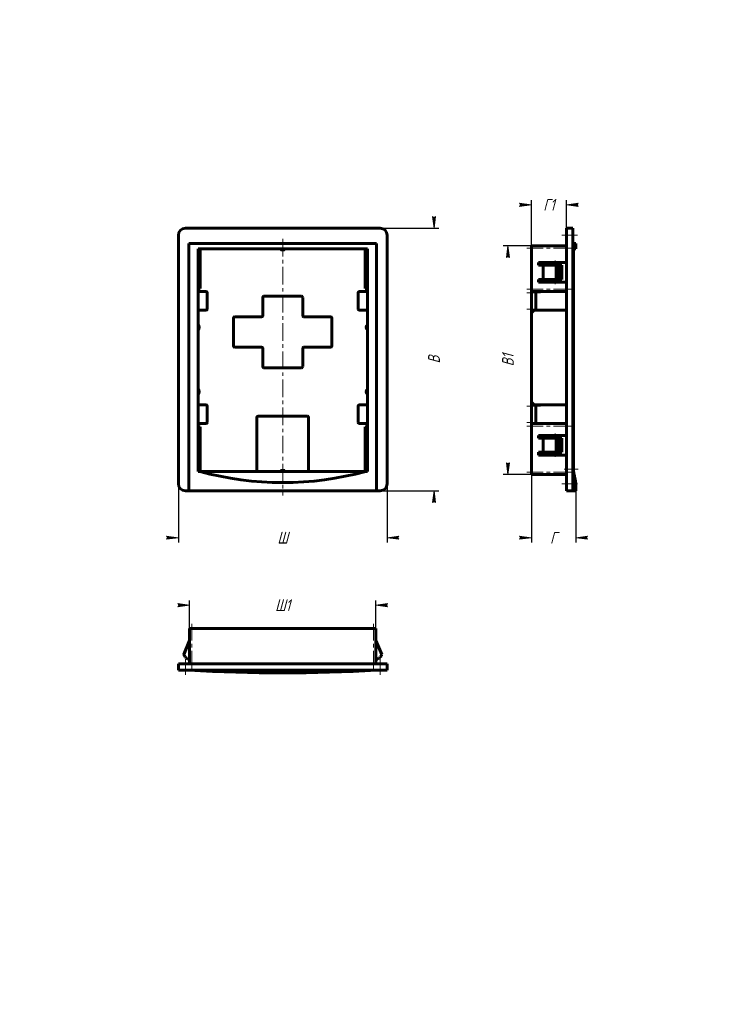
# Model space of a CAD drawing. Header units: millimetres. Extents: x 0 to 297, y 0 to 420.
import ezdxf

# ---------------------------------------------------------------- set-up
doc = ezdxf.new("R2010")
doc.units = ezdxf.units.MM
for name, pattern in [('K5LT_AXLED', [12, 7.5, -1.5, 1.5, -1.5]), ('K5LT_BASIC', [0]), ('K5LT_THIN', [0])]:
    doc.linetypes.add(name, pattern=pattern)
doc.layers.add('Системный слой', color=7, linetype='Continuous')
doc.styles.add('KDIMTEXTSTYLE', font='GOST_AU.SHX', dxfattribs={"width": 0.96, "oblique": 15, "height": 5})
doc.dimstyles.new('KDIMSTYLE (1.00)', dxfattribs={"dimtxt": 5, "dimasz": 1, "dimexe": 2, "dimexo": 0, "dimgap": 1, "dimtad": 1, "dimtxsty": 'KDIMTEXTSTYLE', "dimsah": 1, "dimcen": 0, "dimdle": 1, "dimadec": 0, "dimazin": 0, "dimtfac": 0.667, "dimtmove": 0, "dimatfit": 3, "dimfxl": 1, "dimtvp": 1, "dimtolj": 1, "dimtzin": 0, "dimarcsym": 0})

# ---------------------------------------------------------------- blocks, each defined once
blk = doc.blocks.new('KDIMARROW_01')
at = {"layer": 'Системный слой'}
blk.add_hatch(color=0, dxfattribs=at).paths.add_polyline_path([(0, 0), (-5, 0.658262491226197), (-4.5, 5.51091059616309e-16), (-5, -0.6582624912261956)])
at = {"layer": 'Системный слой', "color": 0, "linetype": 'K5LT_THIN', "lineweight": 18}
for p, q in [((-4.5, 5.51091059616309e-16), (-5, 0.658262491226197)), ((-5, 0.658262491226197), (0, 0)), ((0, 0), (-5, -0.6582624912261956)), ((-5, -0.6582624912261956), (-4.5, 5.51091059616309e-16)), ((0, 0), (-1, 0))]:
    blk.add_line(p, q, dxfattribs=at)
blk = doc.blocks.new('U0')
at = {"layer": 'Системный слой', "color": 150, "linetype": 'K5LT_BASIC', "lineweight": 60, "true_color": 0x0080ff}
for p, q in [((237.0534307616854, 324.5342591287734), (237.0534307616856, 322.2342591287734)), ((237.0534307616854, 222.5342591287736), (237.0534307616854, 219.0342591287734))]:
    blk.add_line(p, q, dxfattribs=at)

msp = doc.modelspace()

# ---------------------------------------------------------------- linework, layer by layer
at = {"layer": 'Системный слой', "color": 150, "linetype": 'K5LT_BASIC', "lineweight": 60, "true_color": 0x0080ff}
for p, q in [((67.64458931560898, 328.0342591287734), (67.64458931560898, 222.0342591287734)), ((153.644589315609, 331.0342591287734), (70.64458931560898, 331.0342591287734)), ((156.644589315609, 222.0342591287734), (156.644589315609, 328.0342591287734)), ((233.1534307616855, 331.0342591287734), (233.1534307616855, 328.0342591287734)), ((233.1534307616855, 331.0342591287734), (235.8534307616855, 331.0342591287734)), ((233.1534307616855, 328.0342591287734), (233.1534307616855, 222.0342591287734)), ((235.8534307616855, 331.0342591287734), (235.8534307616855, 328.0342591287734)), ((235.8534307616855, 328.0342591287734), (235.8534307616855, 222.0342591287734)), ((72.14458931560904, 324.5342591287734), (72.14458931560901, 219.0342591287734)), ((152.144589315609, 324.5342591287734), (72.14458931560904, 324.5342591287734)), ((152.144589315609, 324.5342591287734), (152.1445893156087, 219.0342591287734)), ((233.1534307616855, 323.5342591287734), (218.1534307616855, 323.5342591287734)), ((218.1534307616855, 322.5342591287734), (218.1534307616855, 323.5342591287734)), ((237.0534307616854, 324.5342591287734), (235.8534307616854, 324.5342591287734)), ((148.244589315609, 322.2342591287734), (76.04458931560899, 322.2342591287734)), ((76.04458931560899, 322.2342591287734), (76.04458931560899, 227.3342591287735)), ((76.99458931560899, 305.3342590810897), (76.99458931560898, 322.2342591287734)), ((147.294589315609, 322.2342591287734), (147.294589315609, 305.3342590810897)), ((148.244589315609, 322.2342591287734), (148.244589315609, 227.3342591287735)), ((218.1534307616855, 305.0342591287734), (218.1534307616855, 322.5342591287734)), ((237.0534307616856, 322.2342591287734), (236.0761865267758, 322.2342591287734)), ((236.0761865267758, 322.2342591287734), (236.0761865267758, 227.3342591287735)), ((221.1534307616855, 316.4342591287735), (221.1534307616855, 315.2342591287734)), ((233.1534307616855, 316.4342591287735), (221.1534307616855, 316.4342591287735)), ((221.1534307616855, 315.2342591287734), (223.1534307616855, 315.2342591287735)), ((223.1534307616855, 309.2342591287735), (223.1534307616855, 315.2342591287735)), ((223.1534307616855, 315.2342591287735), (229.1534307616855, 315.2342591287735)), ((229.1534307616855, 309.2342591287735), (229.1534307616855, 315.2342591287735)), ((229.1534307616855, 315.2342591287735), (229.5049657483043, 315.2342591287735)), ((229.5049657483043, 309.2342591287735), (229.5049657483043, 315.2342591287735)), ((229.5049657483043, 315.2342591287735), (229.8132520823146, 315.2342591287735)), ((229.8132520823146, 309.2342591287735), (229.8132520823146, 315.2342591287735)), ((229.8132520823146, 315.2342591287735), (230.1353976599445, 315.2342591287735)), ((230.1353976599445, 309.2342591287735), (230.1353976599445, 315.2342591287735)), ((230.1353976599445, 315.2342591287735), (230.366289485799, 315.2342591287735)), ((230.366289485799, 309.2342591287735), (230.366289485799, 315.2342591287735)), ((230.366289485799, 315.2342591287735), (230.5932337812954, 315.2342591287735)), ((230.5932337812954, 315.2342591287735), (230.8092009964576, 315.2342591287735)), ((230.5932337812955, 309.2342591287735), (230.5932337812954, 315.2342591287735)), ((230.8092009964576, 315.2342591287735), (230.9832608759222, 315.2342591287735)), ((230.8092009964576, 309.2342591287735), (230.8092009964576, 315.2342591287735)), ((230.9832608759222, 315.2342591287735), (231.0999816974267, 315.2342591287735)), ((230.9832608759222, 309.2342591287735), (230.9832608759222, 315.2342591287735)), ((231.0999816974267, 309.2342591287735), (231.0999816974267, 315.2342591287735)), ((231.0999816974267, 315.2342591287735), (231.1534307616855, 315.2342591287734)), ((231.1534307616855, 309.2342591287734), (231.1534307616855, 315.2342591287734)), ((223.1534307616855, 309.2342591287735), (221.1534307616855, 309.2342591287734)), ((221.1534307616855, 309.2342591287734), (221.1534307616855, 308.0342591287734)), ((221.1534307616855, 308.0342591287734), (233.1534307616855, 308.0342591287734)), ((223.1534307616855, 309.2342591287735), (229.1534307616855, 309.2342591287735)), ((229.1534307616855, 309.2342591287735), (229.5049657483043, 309.2342591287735)), ((229.5049657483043, 309.2342591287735), (229.8132520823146, 309.2342591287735)), ((229.8132520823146, 309.2342591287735), (230.1353976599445, 309.2342591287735)), ((230.1353976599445, 309.2342591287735), (230.366289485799, 309.2342591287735)), ((230.366289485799, 309.2342591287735), (230.5932337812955, 309.2342591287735)), ((230.5932337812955, 309.2342591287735), (230.8092009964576, 309.2342591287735)), ((230.8092009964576, 309.2342591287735), (230.9832608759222, 309.2342591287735)), ((230.9832608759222, 309.2342591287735), (231.0999816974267, 309.2342591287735)), ((231.0999816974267, 309.2342591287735), (231.1534307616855, 309.2342591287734)), ((76.04458931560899, 305.3342590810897), (76.99458931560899, 305.3342590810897)), ((79.44458931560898, 304.0342591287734), (76.04458929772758, 304.0342591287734)), ((79.94458931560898, 296.5342591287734), (79.94458931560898, 303.5342591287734)), ((144.344589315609, 303.5342591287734), (144.344589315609, 296.5342591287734)), ((148.2445893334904, 304.0342591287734), (144.844589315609, 304.0342591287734)), ((147.294589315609, 305.3342590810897), (148.244589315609, 305.3342590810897)), ((218.1534307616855, 304.0342591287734), (218.1534307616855, 305.0342591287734)), ((233.1534307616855, 304.0342591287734), (218.1534307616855, 304.0342591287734)), ((218.1534307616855, 303.5342591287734), (218.1534307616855, 304.0342591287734)), ((218.1534307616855, 296.5342591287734), (218.1534307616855, 303.5342591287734)), ((220.0534307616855, 303.5342591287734), (220.0534307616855, 304.0342591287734)), ((220.0534307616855, 296.5342591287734), (220.0534307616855, 303.5342591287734)), ((103.644589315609, 293.7342591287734), (103.644589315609, 301.5342591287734)), ((104.144589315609, 302.0342591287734), (120.144589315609, 302.0342591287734)), ((120.644589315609, 301.5342591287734), (120.644589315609, 293.7342591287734)), ((76.04458931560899, 296.0342591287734), (79.44458931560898, 296.0342591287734)), ((144.844589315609, 296.0342591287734), (148.244589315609, 296.0342591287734)), ((218.1534307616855, 296.0342591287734), (218.1534307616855, 296.5342591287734)), ((218.1534307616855, 255.6842591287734), (218.1534307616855, 296.0342591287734)), ((219.1534307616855, 295.0342591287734), (218.1534307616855, 296.0342591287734)), ((218.1534307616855, 296.0342591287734), (233.1534307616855, 296.0342591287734)), ((220.0534307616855, 296.0342591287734), (220.0534307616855, 296.5342591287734)), ((91.14458931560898, 280.8342591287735), (91.14458931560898, 292.7342591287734)), ((91.64458931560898, 293.2342591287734), (103.144589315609, 293.2342591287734)), ((121.144589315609, 293.2342591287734), (132.644589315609, 293.2342591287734)), ((133.144589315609, 292.7342591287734), (133.144589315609, 280.8342591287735)), ((103.144589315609, 280.3342591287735), (91.64458931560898, 280.3342591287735)), ((103.644589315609, 272.0342591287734), (103.644589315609, 279.8342591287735)), ((120.644589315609, 279.8342591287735), (120.644589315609, 272.0342591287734)), ((132.644589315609, 280.3342591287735), (121.144589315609, 280.3342591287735)), ((120.144589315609, 271.5342591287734), (104.144589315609, 271.5342591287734)), ((219.1534307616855, 256.6842591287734), (218.1534307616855, 255.6842591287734)), ((79.44458931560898, 255.6842591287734), (76.04458931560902, 255.6842591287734)), ((79.94458931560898, 248.1842591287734), (79.94458931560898, 255.1842591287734)), ((144.344589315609, 255.1842591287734), (144.344589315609, 248.1842591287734)), ((148.244589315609, 255.6842591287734), (144.844589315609, 255.6842591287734)), ((218.1534307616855, 255.1842591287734), (218.1534307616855, 255.6842591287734)), ((233.1534307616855, 255.6842591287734), (218.1534307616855, 255.6842591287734)), ((218.1534307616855, 248.1842591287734), (218.1534307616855, 255.1842591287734)), ((220.0534307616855, 255.1842591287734), (220.0534307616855, 255.6842591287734)), ((220.0534307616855, 248.1842591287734), (220.0534307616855, 255.1842591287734)), ((101.144589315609, 250.3342591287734), (101.144589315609, 227.3342590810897)), ((122.644589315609, 250.8342591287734), (101.644589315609, 250.8342591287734)), ((123.144589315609, 227.3342590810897), (123.144589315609, 250.3342591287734)), ((218.1534307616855, 247.6842591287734), (218.1534307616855, 248.1842591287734)), ((220.0534307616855, 247.6842591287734), (220.0534307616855, 248.1842591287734)), ((76.04458929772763, 247.6842591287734), (79.44458931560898, 247.6842591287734)), ((76.99458931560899, 246.3842591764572), (76.04458931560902, 246.3842591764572)), ((76.99458931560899, 227.3342590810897), (76.99458931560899, 246.3842591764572)), ((144.844589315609, 247.6842591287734), (148.2445893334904, 247.6842591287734)), ((148.244589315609, 246.3842591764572), (147.294589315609, 246.3842591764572)), ((147.294589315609, 246.3842591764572), (147.294589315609, 227.3342590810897)), ((233.1534307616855, 247.6842591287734), (218.1534307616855, 247.6842591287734)), ((218.1534307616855, 246.6842591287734), (218.1534307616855, 247.6842591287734)), ((218.1534307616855, 227.0342591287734), (218.1534307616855, 246.6842591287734)), ((233.1534307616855, 242.6842591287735), (221.1534307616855, 242.6842591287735)), ((221.1534307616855, 242.6842591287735), (221.1534307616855, 241.4842591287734)), ((221.1534307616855, 241.4842591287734), (223.1534307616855, 241.4842591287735)), ((223.1534307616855, 241.4842591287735), (229.1534307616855, 241.4842591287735)), ((223.1534307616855, 235.4842591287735), (223.1534307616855, 241.4842591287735)), ((229.1534307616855, 241.4842591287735), (229.5049657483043, 241.4842591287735)), ((229.1534307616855, 235.4842591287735), (229.1534307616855, 241.4842591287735)), ((229.5049657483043, 241.4842591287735), (229.8132520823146, 241.4842591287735)), ((229.5049657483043, 235.4842591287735), (229.5049657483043, 241.4842591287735)), ((229.8132520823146, 241.4842591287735), (230.1353976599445, 241.4842591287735)), ((229.8132520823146, 235.4842591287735), (229.8132520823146, 241.4842591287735)), ((230.1353976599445, 241.4842591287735), (230.366289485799, 241.4842591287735)), ((230.1353976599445, 235.4842591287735), (230.1353976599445, 241.4842591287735)), ((230.366289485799, 241.4842591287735), (230.5932337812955, 241.4842591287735)), ((230.366289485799, 235.4842591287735), (230.366289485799, 241.4842591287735)), ((230.5932337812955, 235.4842591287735), (230.5932337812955, 241.4842591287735)), ((230.5932337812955, 241.4842591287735), (230.8092009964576, 241.4842591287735)), ((230.8092009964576, 235.4842591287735), (230.8092009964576, 241.4842591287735)), ((230.8092009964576, 241.4842591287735), (230.9832608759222, 241.4842591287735)), ((230.9832608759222, 235.4842591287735), (230.9832608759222, 241.4842591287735)), ((230.9832608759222, 241.4842591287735), (231.0999816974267, 241.4842591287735)), ((231.0999816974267, 235.4842591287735), (231.0999816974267, 241.4842591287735)), ((231.0999816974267, 241.4842591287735), (231.1534307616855, 241.4842591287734)), ((231.1534307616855, 235.4842591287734), (231.1534307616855, 241.4842591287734)), ((221.1534307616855, 235.4842591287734), (221.1534307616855, 234.2842591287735)), ((223.1534307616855, 235.4842591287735), (221.1534307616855, 235.4842591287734)), ((223.1534307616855, 235.4842591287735), (229.1534307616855, 235.4842591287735)), ((229.1534307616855, 235.4842591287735), (229.5049657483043, 235.4842591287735)), ((229.5049657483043, 235.4842591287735), (229.8132520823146, 235.4842591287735)), ((229.8132520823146, 235.4842591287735), (230.1353976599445, 235.4842591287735)), ((230.1353976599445, 235.4842591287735), (230.366289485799, 235.4842591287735)), ((230.366289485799, 235.4842591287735), (230.5932337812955, 235.4842591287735)), ((230.5932337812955, 235.4842591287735), (230.8092009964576, 235.4842591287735)), ((230.8092009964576, 235.4842591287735), (230.9832608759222, 235.4842591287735)), ((230.9832608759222, 235.4842591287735), (231.0999816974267, 235.4842591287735)), ((231.0999816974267, 235.4842591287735), (231.1534307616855, 235.4842591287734)), ((221.1534307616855, 234.2842591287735), (233.1534307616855, 234.2842591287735)), ((76.7609942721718, 227.3342591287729), (76.04458931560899, 227.3342591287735)), ((112.144589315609, 227.3342591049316), (76.7609942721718, 227.3342591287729)), ((147.528184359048, 227.3342591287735), (112.144589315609, 227.3342591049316)), ((148.244589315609, 227.3342591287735), (147.528184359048, 227.3342591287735)), ((218.1534307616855, 226.0342591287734), (218.1534307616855, 227.0342591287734)), ((236.1146155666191, 227.33425913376), (236.0761865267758, 227.3342591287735)), ((236.1146155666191, 227.33425913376), (236.1155353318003, 227.3293048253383)), ((236.1155353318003, 227.3293048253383), (236.1146155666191, 227.33425913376)), ((233.1534307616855, 226.0342591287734), (218.1534307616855, 226.0342591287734)), ((70.64458931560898, 219.0342591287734), (72.14458931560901, 219.0342591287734)), ((152.1445893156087, 219.0342591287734), (72.14458931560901, 219.0342591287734)), ((152.1445893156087, 219.0342591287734), (153.644589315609, 219.0342591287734)), ((233.1534307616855, 222.0342591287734), (233.1534307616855, 219.0342591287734)), ((233.1534307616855, 219.0342591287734), (235.8534307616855, 219.0342591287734)), ((235.8534307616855, 222.0342591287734), (235.8534307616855, 219.0342591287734)), ((237.0534307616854, 219.0342591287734), (235.8534307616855, 219.0342591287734)), ((72.444589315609, 160.2405058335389), (73.444589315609, 160.2405058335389)), ((72.444589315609, 145.2405058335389), (72.444589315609, 160.2405058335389)), ((73.444589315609, 160.2405058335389), (150.844589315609, 160.2405058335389)), ((150.844589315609, 160.2405058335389), (151.844589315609, 160.2405058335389)), ((151.844589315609, 145.2405058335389), (151.844589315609, 160.2405058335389)), ((72.44458931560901, 155.2405058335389), (69.944589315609, 149.2405058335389)), ((151.844589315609, 155.2405058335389), (154.344589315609, 149.240505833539)), ((70.07583425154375, 148.8889708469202), (70.07583425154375, 148.5806845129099)), ((70.07583425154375, 148.5806845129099), (70.2387320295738, 148.5806845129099)), ((70.46797761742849, 148.25853893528), (70.46797761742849, 148.0276471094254)), ((70.46797761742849, 148.0276471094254), (70.68079465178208, 148.0276471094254)), ((70.94579562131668, 147.800702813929), (70.94579562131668, 147.5847355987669)), ((70.94579562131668, 147.5847355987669), (71.27867117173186, 147.5847355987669)), ((71.65745039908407, 147.4106757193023), (71.65745039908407, 147.2939548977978)), ((71.65745039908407, 147.2939548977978), (72.06045176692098, 147.2939548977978)), ((152.6317282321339, 147.2939548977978), (152.228726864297, 147.2939548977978)), ((152.6317282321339, 147.4106757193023), (152.6317282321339, 147.2939548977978)), ((153.3433830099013, 147.5847355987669), (153.0105074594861, 147.5847355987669)), ((153.3433830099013, 147.800702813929), (153.3433830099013, 147.5847355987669)), ((153.8212010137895, 148.0276471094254), (153.6083839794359, 148.0276471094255)), ((153.8212010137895, 148.25853893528), (153.8212010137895, 148.0276471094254)), ((154.2133443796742, 148.5806845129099), (154.0504466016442, 148.5806845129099)), ((154.2133443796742, 148.8889708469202), (154.2133443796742, 148.5806845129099)), ((70.64458931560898, 145.2405058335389), (67.64458931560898, 145.2405058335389)), ((67.64458931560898, 145.2405058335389), (67.64458931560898, 142.540505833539)), ((153.644589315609, 145.2405058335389), (70.64458931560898, 145.2405058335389)), ((156.644589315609, 145.2405058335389), (153.644589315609, 145.2405058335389)), ((156.644589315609, 145.2405058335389), (156.644589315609, 142.540505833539)), ((70.64458931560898, 142.540505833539), (67.64458931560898, 142.540505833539)), ((153.644589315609, 142.540505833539), (70.64458931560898, 142.540505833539)), ((156.644589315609, 142.540505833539), (153.644589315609, 142.540505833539))]:
    msp.add_line(p, q, dxfattribs=at)
at = {"layer": 'Системный слой', "color": 30, "linetype": 'K5LT_AXLED', "lineweight": 18, "true_color": 0xff8000}
for p, q in [((231.1534307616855, 328.0342591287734), (237.8534307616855, 328.0342591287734)), ((112.144589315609, 326.5342591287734), (112.1445893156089, 217.0342591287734)), ((235.1534307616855, 322.5342591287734), (216.1534307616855, 322.5342591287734)), ((228.3476716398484, 307.2342591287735), (228.3476716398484, 317.2342591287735)), ((235.1534307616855, 305.0342591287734), (216.1534307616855, 305.0342591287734)), ((222.0534307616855, 303.5342591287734), (216.1534307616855, 303.5342591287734)), ((222.0534307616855, 296.5342591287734), (216.1534307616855, 296.5342591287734)), ((222.0534307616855, 255.1842591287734), (216.1534307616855, 255.1842591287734)), ((222.0534307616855, 248.1842591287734), (216.1534307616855, 248.1842591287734)), ((235.1534307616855, 246.6842591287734), (216.1534307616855, 246.6842591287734)), ((228.3476716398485, 233.4842591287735), (228.3476716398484, 243.4842591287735)), ((235.1534307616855, 227.0342591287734), (216.1534307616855, 227.0342591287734)), ((238.1155353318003, 228.2932032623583), (232.1534307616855, 228.2932032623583)), ((231.1534307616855, 222.0342591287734), (237.8534307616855, 222.0342591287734)), ((73.444589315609, 143.2405058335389), (73.444589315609, 162.2405058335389)), ((150.844589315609, 143.2405058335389), (150.844589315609, 162.2405058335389)), ((70.644589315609, 147.2405058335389), (70.64458931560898, 140.540505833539)), ((153.644589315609, 147.2405058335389), (153.644589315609, 140.540505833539))]:
    msp.add_line(p, q, dxfattribs=at)
at = {"layer": 'Системный слой', "color": 150, "linetype": 'K5LT_BASIC', "lineweight": 60, "true_color": 0x0080ff}
for centre, radius, start, end in [((70.64458931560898, 328.0342591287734), 3, 90, 180), ((153.644589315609, 328.0342591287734), 3, 0, 90), ((112.144589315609, 323.5467591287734), 1.812500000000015, 226.3971810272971, 313.6028189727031), ((79.44458931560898, 303.5342591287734), 0.5, 0, 90), ((144.844589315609, 303.5342591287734), 0.5, 90, 180), ((104.144589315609, 301.5342591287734), 0.5, 90, 180), ((120.144589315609, 301.5342591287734), 0.5, 0, 90), ((79.44458931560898, 296.5342591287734), 0.5, 270, 0), ((144.844589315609, 296.5342591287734), 0.5, 180, 270), ((74.73208931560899, 288.7842591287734), 1.8125, 316.3971810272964, 43.60281897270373), ((91.64458931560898, 292.7342591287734), 0.5, 90, 180), ((103.144589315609, 293.7342591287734), 0.5, 270, 0), ((121.144589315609, 293.7342591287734), 0.5, 180, 270), ((132.644589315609, 292.7342591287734), 0.5, 0, 90), ((149.557089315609, 288.7842591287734), 1.812499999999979, 136.3971810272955, 223.602818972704), ((91.64458931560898, 280.8342591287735), 0.5, 180, 270), ((103.144589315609, 279.8342591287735), 0.5, 0, 90), ((121.144589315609, 279.8342591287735), 0.5, 90, 180), ((132.644589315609, 280.8342591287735), 0.5, 270, 0), ((104.144589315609, 272.0342591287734), 0.5, 180, 270), ((120.144589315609, 272.0342591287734), 0.5, 270, 0), ((74.73208931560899, 261.2842591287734), 1.8125, 316.3971810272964, 43.60281897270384), ((149.557089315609, 261.2842591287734), 1.812499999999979, 136.3971810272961, 223.6028189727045), ((79.44458931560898, 255.1842591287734), 0.5, 0, 90), ((144.844589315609, 255.1842591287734), 0.5, 90, 180), ((79.44458931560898, 248.1842591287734), 0.5, 270, 0), ((101.644589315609, 250.3342591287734), 0.5, 90, 180), ((122.644589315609, 250.3342591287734), 0.5, 0, 90), ((144.844589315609, 248.1842591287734), 0.5, 180, 270), ((77.04458931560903, 228.2932032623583), 0.9999999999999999, 253.5251141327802, 254.5575598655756), ((112.144589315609, 355.3552591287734), 132.821, 254.5575598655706, 285.4424401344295), ((112.144589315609, 226.0217591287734), 1.8125, 46.39718102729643, 133.6028189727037), ((147.2445893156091, 228.2932032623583), 1, 285.4424401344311, 286.4748858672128), ((70.64458931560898, 222.0342591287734), 3, 180, 270), ((153.644589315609, 222.0342591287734), 3, 270, 0), ((72.63919661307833, 150.0462649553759), 2.812499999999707, 196.64806116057, 204.2979877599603), ((72.63919661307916, 150.0462649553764), 2.812500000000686, 211.405748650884, 219.4671653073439), ((72.63919661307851, 150.0462649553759), 2.812499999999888, 225.8674466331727, 232.9796865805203), ((72.63919661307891, 150.0462649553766), 2.812500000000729, 241.0698906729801, 249.5698433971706), ((72.63919661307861, 150.046264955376), 2.812500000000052, 258.1250740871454, 266.0323223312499), ((151.6499820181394, 150.046264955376), 2.812500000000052, 273.96767766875, 281.8749259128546), ((151.6499820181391, 150.0462649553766), 2.81250000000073, 290.4301566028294, 298.9301093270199), ((151.6499820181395, 150.0462649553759), 2.812499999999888, 307.0203134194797, 314.1325533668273), ((151.6499820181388, 150.0462649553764), 2.812500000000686, 320.532834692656, 328.594251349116), ((151.6499820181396, 150.0462649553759), 2.812499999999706, 335.7020122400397, 343.35193883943), ((112.1445893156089, 808.6071725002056), 667.2666666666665, 266.5632839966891, 273.4367160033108)]:
    msp.add_arc(centre, radius, start, end, dxfattribs=at)
msp.add_open_spline([(236.1155353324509, 227.3293048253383), (236.2076396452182, 226.8500203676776), (236.3809484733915, 225.9530939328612), (236.6195057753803, 224.7300500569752), (236.838639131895, 223.6162672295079), (237.0098939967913, 222.7526951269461), (237.0547616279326, 222.5275735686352), (237.0519972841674, 222.5414611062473), (236.9985161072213, 222.8098376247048), (236.8066939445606, 223.7777184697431), (236.5659241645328, 225.0036865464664), (236.3369492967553, 226.1802735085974), (236.1842492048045, 226.9717107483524), (236.1155353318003, 227.3293048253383)], degree=3, knots=[0, 0, 0, 0, 1.056755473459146, 2.134545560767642, 3.472700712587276, 5.115702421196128, 6.999997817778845, 7.108009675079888, 9.029951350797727, 10.8199619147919, 12.1537102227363, 13.21154272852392, 14, 14, 14, 14], dxfattribs=at)

# ---------------------------------------------------------------- block references
at = {"layer": 'Системный слой'}
msp.add_blockref('U0', (0, 0), dxfattribs=at)

# ---------------------------------------------------------------- dimensions: what is measured, and where the dimension line sits
at = {"layer": 'Системный слой', "color": 7}
for base, p1, p2, location, text in [((218.1534307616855, 341.0342591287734), (233.1534307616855, 328.0342591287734), (218.1534307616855, 322.5342591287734), (225.6534307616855, 341.0342591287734), '\\H5.0;\\W0.965;\\Q15;\\H5.0;\\W0.965;\\Q15;\\Q15;Г1'), ((218.1534307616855, 199.0342591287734), (237.0534307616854, 219.0342591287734), (218.1534307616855, 227.0342591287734), (227.6034307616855, 199.0342591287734), '\\H5.0;\\W0.965;\\Q15;\\H5.0;\\W0.965;\\Q15;\\Q15;Г'), ((67.64458931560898, 199.0342591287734), (156.644589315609, 222.0342591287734), (67.64458931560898, 222.0342591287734), (112.144589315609, 199.0342591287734), '\\H5.0;\\W0.965;\\Q15;\\H5.0;\\W0.965;\\Q15;\\Q15;Ш'), ((72.444589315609, 170.2405058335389), (151.844589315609, 160.2405058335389), (72.444589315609, 160.2405058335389), (112.144589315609, 170.2405058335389), '\\H5.0;\\W0.965;\\Q15;\\H5.0;\\W0.965;\\Q15;\\Q15;Ш1')]:
    msp.add_linear_dim(base=base, p1=p1, p2=p2, location=location, text=text, dimstyle='KDIMSTYLE (1.00)', override={"dimexo": 0, "dimblk1": 'KDIMARROW_01', "dimblk2": 'KDIMARROW_01', "dimse1": 0, "dimse2": 0, "dimclrt": 7, "dimtolj": 1}, dxfattribs=at).render()
for base, p1, p2, location, text in [((176.644589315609, 219.0342591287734), (153.644589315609, 331.0342591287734), (152.1445893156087, 219.0342591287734), (176.644589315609, 275.0342591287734), '\\H5.0;\\W0.965;\\Q15;\\H5.0;\\W0.965;\\Q15;\\Q15;В'), ((208.1534307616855, 323.5342591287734), (218.1534307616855, 226.0342591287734), (218.1534307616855, 323.5342591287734), (208.1534307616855, 274.7842591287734), '\\H5.0;\\W0.965;\\Q15;\\H5.0;\\W0.965;\\Q15;\\Q15;В1')]:
    msp.add_linear_dim(base=base, p1=p1, p2=p2, angle=90, location=location, text=text, dimstyle='KDIMSTYLE (1.00)', override={"dimexo": 0, "dimblk1": 'KDIMARROW_01', "dimblk2": 'KDIMARROW_01', "dimse1": 0, "dimse2": 0, "dimclrt": 7, "dimtolj": 1}, dxfattribs=at).render()

doc.saveas('drawing.dxf')
